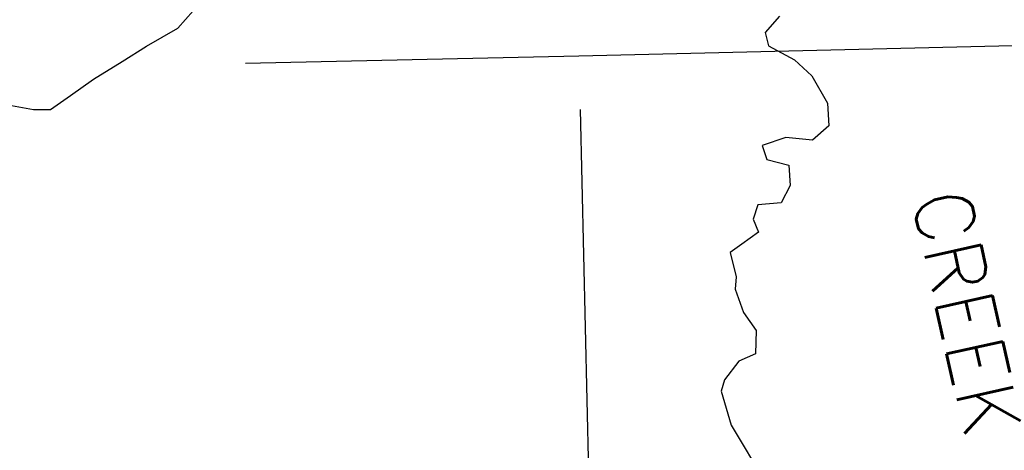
# Model space of a CAD drawing. Header units: feet. Extents: x 18803 to 104580, y -6601 to 116448.
# Tile 30 of 95: x 43314 to 47827, y 71610 to 73584. Entities that reach past the tile are written whole.
import ezdxf

# ---------------------------------------------------------------- set-up
doc = ezdxf.new("R2010")
doc.units = ezdxf.units.FT
doc.header["$LTSCALE"] = 100
doc.header["$MEASUREMENT"] = 0
doc.linetypes.add('DASHED', pattern=[0.75, 0.5, -0.25])
for name, color, linetype in [('ELRGOV-SECTION', 253, 'DASHED'), ('ETTS-STREAM AND ROAD NAMES', 3, 'Continuous'), ('SL-VICINITY MAP', 2, 'Continuous')]:
    doc.layers.add(name, color=color, linetype=linetype)
doc.styles.add('L2640', font='simplex.shx', dxfattribs={"height": 264})

msp = doc.modelspace()

# ---------------------------------------------------------------- linework, layer by layer
at = {"layer": 'ELRGOV-SECTION', "ltscale": 50}
msp.add_line((45795.1, 76922), (46369.4, 52312.8), dxfattribs=at)
msp.add_lwpolyline([(19693.9, 72844.7), (24771.4, 72954.8), (30048.6, 73067.6), (35322.2, 73183.6), (40599.4, 73299.6), (45876.5, 73419), (51153.3, 73541.6)], dxfattribs=at)
at = {"layer": 'SL-VICINITY MAP'}
for points in [[(43276.2, 73190.1), (43377.3, 73172.5), (43454.6, 73172.9), (43546.2, 73236.6), (43652, 73311.2), (43782.7, 73392.9), (43894.9, 73463.5), (44038.1, 73545.6), (44108.2, 73625.4)], [(46797.2, 73600.4), (46731, 73525), (46745.9, 73464.8), (46865.5, 73399.6), (46945.6, 73326.9), (47017.2, 73201.6), (47023.3, 73097.2), (46948.3, 73032), (46826.6, 73044.8), (46717.1, 73007.7), (46738.4, 72943.6), (46839.7, 72917.6), (46845.4, 72823.7), (46804.4, 72744.9), (46698.2, 72735.2), (46675.5, 72669.6), (46700.8, 72609.8), (46623.4, 72555), (46570.5, 72517.7), (46597.7, 72405.7), (46593.6, 72349.1), (46631.1, 72241.7), (46690.6, 72160), (46686.3, 72053.3), (46610.3, 72019.5), (46544.5, 71933.7), (46529.8, 71881), (46575.4, 71725.8), (46640.1, 71619.3), (46698.1, 71520.9)]]:
    msp.add_lwpolyline(points, dxfattribs=at)

# ---------------------------------------------------------------- texts
at = {"layer": 'ETTS-STREAM AND ROAD NAMES', "style": 'L2640'}
msp.add_text('CREEK', height=264, rotation=282.6434, dxfattribs=at).set_placement((47401.7, 72769.7))

doc.saveas('drawing.dxf')
